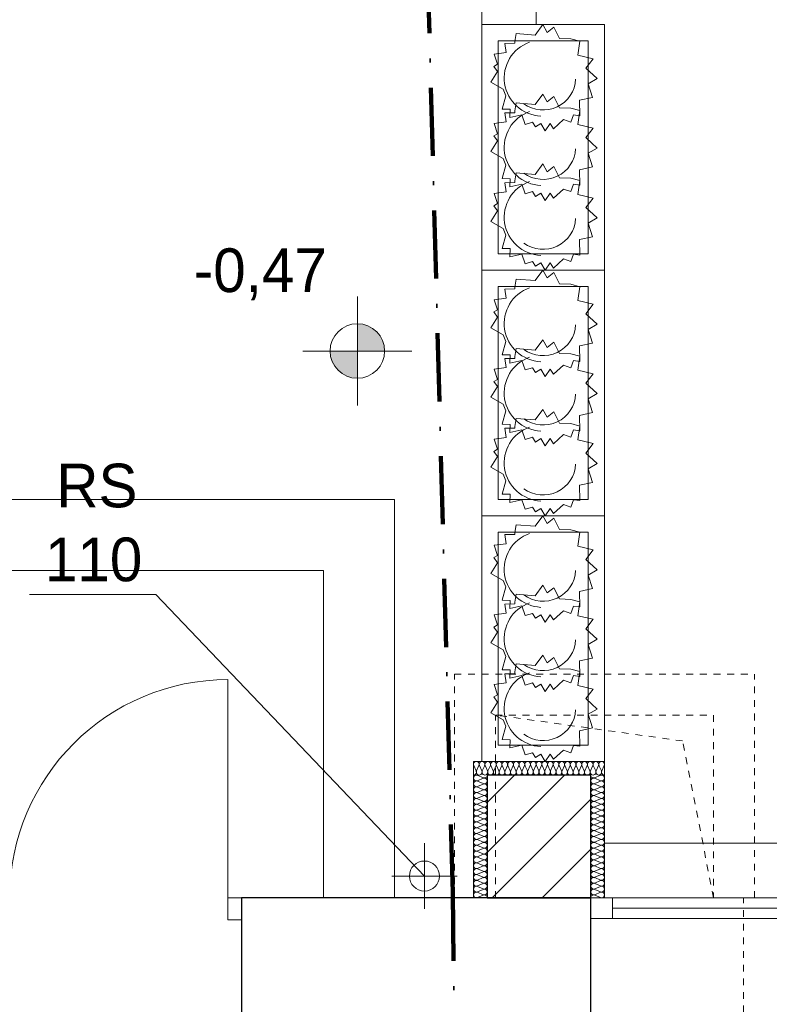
# Model space of a CAD drawing. Extents: x -220312 to -8310, y -91840 to 81907.
# Tile 93 of 128: x -130905 to -128158, y 2255 to 5863. Entities that reach past the tile are written whole.
import ezdxf

# ---------------------------------------------------------------- set-up
doc = ezdxf.new("R2010")
doc.units = 0
doc.header["$MEASUREMENT"] = 0
doc.set_wipeout_variables(frame=1)
doc.linetypes.add('Hidden Line', pattern=[50, 25, -25])
doc.linetypes.add('Kreski i kropki', pattern=[450, 250, -100, 0, -100])
doc.layers.add('#kan_san-op', color=34, linetype='Continuous')
for name, color, linetype, lineweight, true_color in [('Arch ocieplenie_Nr_Pióra__24', 7, 'Continuous', 9, 0x029e21), ('Arch okna_Nr_Pióra__4', 7, 'Continuous', 9, 0x029e21), ('Arch wyposarzenie_Nr_Pióra__4', 7, 'Continuous', 9, 0x029e21)]:
    doc.layers.add(name, color=color, linetype=linetype, lineweight=lineweight, true_color=true_color)
for name, color, linetype, lineweight in [('Arch schody_Nr_Pióra__21', 7, 'Continuous', 9), ('Arch wyburzenia_Nr_Pióra__46', 5, 'Continuous', 13), ('Arch ściany nośne_Nr_Pióra__21', 7, 'Continuous', 9), ('Arch ściany nośne_Nr_Pióra__27', 7, 'Continuous', 30), ('INWENT KONST. DREWNIANA_Nr_Pióra__20', 1, 'Continuous', 100), ('INWENT RURY SPUSTOWE_Nr_Pióra__21', 7, 'Continuous', 9), ('INWENT RZĘDNE_Nr_Pióra__21', 7, 'Continuous', 9), ('INWENT. DRZWI_Nr_Pióra__5', 7, 'Continuous', 13), ('INWENT.ŚCIANY_Nr_Pióra__1', 7, 'Continuous', 25), ('INWENT.ŚCIANY_Nr_Pióra__101', 8, 'Continuous', 13), ('INWENT.ŚCIANY_Nr_Pióra__5', 7, 'Continuous', 13), ('PODKŁAD', 252, 'Continuous', 35)]:
    doc.layers.add(name, color=color, linetype=linetype, lineweight=lineweight)
doc.styles.add('GENERATED_STYLE_2', font='txt')
doc.styles.add('GENERATED_STYLE_6', font='txt')

# ---------------------------------------------------------------- blocks, each defined once
blk = doc.blocks.new('parter')
at = {"layer": 'Arch ściany nośne_Nr_Pióra__21', "linetype": 'Continuous'}
h = blk.add_hatch(dxfattribs=at)
h.set_pattern_fill('Common_Brick', color=252, style=0, pattern_type=2)
h.set_pattern_definition([(45, (0, 0), (-91.92388, 91.92388), [])])
h.paths.add_polyline_path([(-190482.4, 2644.9), (-190482.4, 3094.9), (-190862.4, 3094.9), (-190862.4, 2644.9)], flags=0)
at = {"layer": 'INWENT RZĘDNE_Nr_Pióra__21', "linetype": 'Continuous'}
for points in [[(-191338.1, 4648.8), (-191238.1, 4648.8), (-191245.7, 4687.1), (-191267.4, 4719.5), (-191299.9, 4741.2), (-191338.1, 4748.8)], [(-191338.1, 4648.8), (-191438.1, 4648.8), (-191430.5, 4610.6), (-191408.8, 4578.1), (-191376.4, 4556.4), (-191338.1, 4548.8)]]:
    blk.add_hatch(color=252, dxfattribs=at).paths.add_polyline_path(points, flags=0)
at = {"layer": 'Arch ocieplenie_Nr_Pióra__24', "color": 252, "linetype": 'Continuous'}
for p, q in [((-190911.5, 3130), (-190902.8, 3109.8)), ((-190901.1, 3109.8), (-190892.4, 3130)), ((-190890.6, 3130), (-190882, 3109.8)), ((-190880.2, 3109.8), (-190871.5, 3130)), ((-190869.8, 3130), (-190861.1, 3109.8)), ((-190859.3, 3109.8), (-190850.6, 3130)), ((-190848.9, 3130), (-190840.2, 3109.8)), ((-190838.5, 3109.8), (-190829.8, 3130)), ((-190828, 3130), (-190819.3, 3109.8)), ((-190817.6, 3109.8), (-190808.9, 3130)), ((-190807.2, 3130), (-190798.5, 3109.8)), ((-190796.7, 3109.8), (-190788, 3130)), ((-190786.3, 3130), (-190777.6, 3109.8)), ((-190775.9, 3109.8), (-190767.2, 3130)), ((-190765.4, 3130), (-190756.7, 3109.8)), ((-190755, 3109.8), (-190746.3, 3130)), ((-190744.5, 3130), (-190735.9, 3109.8)), ((-190734.1, 3109.8), (-190725.4, 3130)), ((-190723.7, 3130), (-190715, 3109.8)), ((-190713.2, 3109.8), (-190704.6, 3130)), ((-190702.8, 3130), (-190694.1, 3109.8)), ((-190692.4, 3109.8), (-190683.7, 3130)), ((-190681.9, 3130), (-190673.3, 3109.8)), ((-190671.5, 3109.8), (-190662.8, 3130)), ((-190661.1, 3130), (-190652.4, 3109.8)), ((-190650.6, 3109.8), (-190642, 3130)), ((-190640.2, 3130), (-190631.5, 3109.8)), ((-190629.8, 3109.8), (-190621.1, 3130)), ((-190619.3, 3130), (-190610.6, 3109.8)), ((-190608.9, 3109.8), (-190600.2, 3130)), ((-190598.5, 3130), (-190589.8, 3109.8)), ((-190588, 3109.8), (-190579.3, 3130)), ((-190577.6, 3130), (-190568.9, 3109.8)), ((-190567.2, 3109.8), (-190558.5, 3130)), ((-190556.7, 3130), (-190548, 3109.8)), ((-190546.3, 3109.8), (-190537.6, 3130)), ((-190535.9, 3130), (-190527.2, 3109.8)), ((-190525.4, 3109.8), (-190516.7, 3130)), ((-190515, 3130), (-190506.3, 3109.8)), ((-190504.5, 3109.8), (-190495.9, 3130)), ((-190494.1, 3130), (-190485.4, 3109.8)), ((-190483.7, 3109.8), (-190475, 3130)), ((-190473.2, 3130), (-190464.6, 3109.8)), ((-190462.8, 3109.8), (-190454.1, 3130)), ((-190452.4, 3130), (-190443.7, 3109.8)), ((-190441.9, 3109.8), (-190433.3, 3130)), ((-190877.3, 3085), (-190897.5, 3094)), ((-190897.5, 3074.3), (-190877.3, 3083.2)), ((-190877.3, 3063.6), (-190897.5, 3072.5)), ((-190467.5, 3085), (-190447.3, 3094)), ((-190447.3, 3074.3), (-190467.5, 3083.2)), ((-190467.5, 3063.6), (-190447.3, 3072.5)), ((-190897.5, 3052.9), (-190877.3, 3061.8)), ((-190877.3, 3042.2), (-190897.5, 3051.1)), ((-190897.5, 3031.5), (-190877.3, 3040.4)), ((-190447.3, 3052.9), (-190467.5, 3061.8)), ((-190467.5, 3042.2), (-190447.3, 3051.1)), ((-190447.3, 3031.5), (-190467.5, 3040.4)), ((-190877.3, 3020.8), (-190897.5, 3029.7)), ((-190897.5, 3010), (-190877.3, 3019)), ((-190877.3, 2999.3), (-190897.5, 3008.2)), ((-190897.5, 2988.6), (-190877.3, 2997.5)), ((-190467.5, 3020.8), (-190447.3, 3029.7)), ((-190447.3, 3010), (-190467.5, 3019)), ((-190467.5, 2999.3), (-190447.3, 3008.2)), ((-190447.3, 2988.6), (-190467.5, 2997.5)), ((-190877.3, 2977.9), (-190897.5, 2986.8)), ((-190897.5, 2967.2), (-190877.3, 2976.1)), ((-190877.3, 2956.5), (-190897.5, 2965.4)), ((-190467.5, 2977.9), (-190447.3, 2986.8)), ((-190447.3, 2967.2), (-190467.5, 2976.1)), ((-190467.5, 2956.5), (-190447.3, 2965.4)), ((-190897.5, 2945.8), (-190877.3, 2954.7)), ((-190877.3, 2935), (-190897.5, 2944)), ((-190897.5, 2924.3), (-190877.3, 2933.2)), ((-190447.3, 2945.8), (-190467.5, 2954.7)), ((-190467.5, 2935), (-190447.3, 2944)), ((-190447.3, 2924.3), (-190467.5, 2933.2)), ((-190877.3, 2913.6), (-190897.5, 2922.5)), ((-190897.5, 2902.9), (-190877.3, 2911.8)), ((-190877.3, 2892.2), (-190897.5, 2901.1)), ((-190897.5, 2881.5), (-190877.3, 2890.4)), ((-190467.5, 2913.6), (-190447.3, 2922.5)), ((-190447.3, 2902.9), (-190467.5, 2911.8)), ((-190467.5, 2892.2), (-190447.3, 2901.1)), ((-190447.3, 2881.5), (-190467.5, 2890.4)), ((-190877.3, 2870.8), (-190897.5, 2879.7)), ((-190897.5, 2860), (-190877.3, 2869)), ((-190877.3, 2849.3), (-190897.5, 2858.2)), ((-190467.5, 2870.8), (-190447.3, 2879.7)), ((-190447.3, 2860), (-190467.5, 2869)), ((-190467.5, 2849.3), (-190447.3, 2858.2)), ((-190897.5, 2838.6), (-190877.3, 2847.5)), ((-190877.3, 2827.9), (-190897.5, 2836.8)), ((-190897.5, 2817.2), (-190877.3, 2826.1)), ((-190877.3, 2806.5), (-190897.5, 2815.4)), ((-190447.3, 2838.6), (-190467.5, 2847.5)), ((-190467.5, 2827.9), (-190447.3, 2836.8)), ((-190447.3, 2817.2), (-190467.5, 2826.1)), ((-190467.5, 2806.5), (-190447.3, 2815.4)), ((-190897.5, 2795.8), (-190877.3, 2804.7)), ((-190877.3, 2785), (-190897.5, 2794)), ((-190897.5, 2774.3), (-190877.3, 2783.2)), ((-190447.3, 2795.8), (-190467.5, 2804.7)), ((-190467.5, 2785), (-190447.3, 2794)), ((-190447.3, 2774.3), (-190467.5, 2783.2)), ((-190877.3, 2763.6), (-190897.5, 2772.5)), ((-190897.5, 2752.9), (-190877.3, 2761.8)), ((-190877.3, 2742.2), (-190897.5, 2751.1)), ((-190467.5, 2763.6), (-190447.3, 2772.5)), ((-190447.3, 2752.9), (-190467.5, 2761.8)), ((-190467.5, 2742.2), (-190447.3, 2751.1)), ((-190897.5, 2731.5), (-190877.3, 2740.4)), ((-190877.3, 2720.8), (-190897.5, 2729.7)), ((-190897.5, 2710), (-190877.3, 2719)), ((-190877.3, 2699.3), (-190897.5, 2708.2)), ((-190447.3, 2731.5), (-190467.5, 2740.4)), ((-190467.5, 2720.8), (-190447.3, 2729.7)), ((-190447.3, 2710), (-190467.5, 2719)), ((-190467.5, 2699.3), (-190447.3, 2708.2)), ((-190897.5, 2688.6), (-190877.3, 2697.5)), ((-190877.3, 2677.9), (-190897.5, 2686.8)), ((-190897.5, 2667.2), (-190877.3, 2676.1)), ((-190447.3, 2688.6), (-190467.5, 2697.5)), ((-190467.5, 2677.9), (-190447.3, 2686.8)), ((-190447.3, 2667.2), (-190467.5, 2676.1)), ((-190877.3, 2656.5), (-190897.5, 2665.4)), ((-190897.5, 2645.8), (-190877.3, 2654.7)), ((-190467.5, 2656.5), (-190447.3, 2665.4)), ((-190447.3, 2645.8), (-190467.5, 2654.7))]:
    blk.add_line(p, q, dxfattribs=at)
for centre, major_axis, ratio, start_param, end_param in [((-190901.9, 3134.2), (0, 10.6), 0.981276, 4.299595, 8.266775), ((-190881.1, 3134.2), (0, 10.6), 0.981276, 4.299595, 8.266775), ((-190860.2, 3134.2), (0, 10.6), 0.981276, 4.299595, 8.266775), ((-190839.3, 3134.2), (0, 10.6), 0.981276, 4.299595, 8.266775), ((-190818.5, 3134.2), (0, 10.6), 0.981276, 4.299595, 8.266775), ((-190797.6, 3134.2), (0, 10.6), 0.981276, 4.299595, 8.266775), ((-190776.7, 3134.2), (0, 10.6), 0.981276, 4.299595, 8.266775), ((-190755.9, 3134.2), (0, 10.6), 0.981276, 4.299595, 8.266775), ((-190735, 3134.2), (0, 10.6), 0.981276, 4.299595, 8.266775), ((-190714.1, 3134.2), (0, 10.6), 0.981276, 4.299595, 8.266775), ((-190693.3, 3134.2), (0, 10.6), 0.981276, 4.299595, 8.266775), ((-190672.4, 3134.2), (0, 10.6), 0.981276, 4.299595, 8.266775), ((-190651.5, 3134.2), (0, 10.6), 0.981276, 4.299595, 8.266775), ((-190630.6, 3134.2), (0, 10.6), 0.981276, 4.299595, 8.266775), ((-190609.8, 3134.2), (0, 10.6), 0.981276, 4.299595, 8.266775), ((-190588.9, 3134.2), (0, 10.6), 0.981276, 4.299595, 8.266775), ((-190568, 3134.2), (0, 10.6), 0.981276, 4.299595, 8.266775), ((-190547.2, 3134.2), (0, 10.6), 0.981276, 4.299595, 8.266775), ((-190526.3, 3134.2), (0, 10.6), 0.981276, 4.299595, 8.266775), ((-190505.4, 3134.2), (0, 10.6), 0.981276, 4.299595, 8.266775), ((-190484.6, 3134.2), (0, 10.6), 0.981276, 4.299595, 8.266775), ((-190463.7, 3134.2), (0, 10.6), 0.981276, 4.299595, 8.266775), ((-190442.8, 3134.2), (0, 10.6), 0.981276, 4.299595, 8.266775), ((-190912.4, 3105.5), (0, 10.6), 0.981276, 3.141593, 5.125182), ((-190891.5, 3105.5), (0, 10.6), 0.981276, 1.158004, 5.125183), ((-190870.6, 3105.5), (0, 10.6), 0.981276, 1.158004, 5.125183), ((-190849.8, 3105.5), (0, 10.6), 0.981276, 1.158004, 5.125183), ((-190828.9, 3105.5), (0, 10.6), 0.981276, 1.158004, 5.125183), ((-190808, 3105.5), (0, 10.6), 0.981276, 1.158004, 5.125183), ((-190787.2, 3105.5), (0, 10.6), 0.981276, 1.158004, 5.125183), ((-190766.3, 3105.5), (0, 10.6), 0.981276, 1.158004, 5.125183), ((-190745.4, 3105.5), (0, 10.6), 0.981276, 1.158004, 5.125183), ((-190724.6, 3105.5), (0, 10.6), 0.981276, 1.158004, 5.125183), ((-190703.7, 3105.5), (0, 10.6), 0.981276, 1.158004, 5.125183), ((-190682.8, 3105.5), (0, 10.6), 0.981276, 1.158004, 5.125183), ((-190661.9, 3105.5), (0, 10.6), 0.981276, 1.158004, 5.125183), ((-190641.1, 3105.5), (0, 10.6), 0.981276, 1.158004, 5.125183), ((-190620.2, 3105.5), (0, 10.6), 0.981276, 1.158004, 5.125183), ((-190599.3, 3105.5), (0, 10.6), 0.981276, 1.158004, 5.125183), ((-190578.5, 3105.5), (0, 10.6), 0.981276, 1.158004, 5.125183), ((-190557.6, 3105.5), (0, 10.6), 0.981276, 1.158004, 5.125183), ((-190536.7, 3105.5), (0, 10.6), 0.981276, 1.158004, 5.125183), ((-190515.9, 3105.5), (0, 10.6), 0.981276, 1.158004, 5.125183), ((-190495, 3105.5), (0, 10.6), 0.981276, 1.158004, 5.125183), ((-190474.1, 3105.5), (0, 10.6), 0.981276, 1.158004, 5.125183), ((-190453.3, 3105.5), (0, 10.6), 0.981276, 1.158004, 5.125183), ((-190432.4, 3105.5), (0, 10.6), 0.981276, 1.158004, 3.141593), ((-190901.7, 3084.1), (0, 10.7), 0.992498, 5.870392, 9.837571), ((-190901.7, 3062.7), (0, 10.7), 0.992498, 5.870392, 9.837571), ((-190873, 3094.9), (0, 10.7), 0.992498, 2.7288, 4.712389), ((-190873, 3073.4), (0, 10.7), 0.992498, 2.7288, 6.695979), ((-190471.7, 3073.4), (0, 10.7), 0.992498, 5.870392, 9.837571), ((-190471.7, 3094.9), (0, 10.7), 0.992498, 1.570796, 3.554385), ((-190443, 3084.1), (0, 10.7), 0.992498, 2.728799, 6.695979), ((-190443, 3062.7), (0, 10.7), 0.992498, 2.728799, 6.695979), ((-190901.7, 3041.3), (0, 10.7), 0.992498, 5.870392, 9.837571), ((-190901.7, 3019.9), (0, 10.7), 0.992498, 5.870392, 9.837571), ((-190873, 3052), (0, 10.7), 0.992498, 2.7288, 6.695979), ((-190873, 3030.6), (0, 10.7), 0.992498, 2.7288, 6.695979), ((-190471.7, 3052), (0, 10.7), 0.992498, 5.870392, 9.837571), ((-190471.7, 3030.6), (0, 10.7), 0.992498, 5.870392, 9.837571), ((-190443, 3041.3), (0, 10.7), 0.992498, 2.728799, 6.695979), ((-190443, 3019.9), (0, 10.7), 0.992498, 2.728799, 6.695979), ((-190901.7, 2998.4), (0, 10.7), 0.992498, 5.870392, 9.837571), ((-190873, 3009.1), (0, 10.7), 0.992498, 2.7288, 6.695979), ((-190873, 2987.7), (0, 10.7), 0.992498, 2.7288, 6.695979), ((-190471.7, 3009.1), (0, 10.7), 0.992498, 5.870392, 9.837571), ((-190471.7, 2987.7), (0, 10.7), 0.992498, 5.870392, 9.837571), ((-190443, 2998.4), (0, 10.7), 0.992498, 2.728799, 6.695979), ((-190901.7, 2977), (0, 10.7), 0.992498, 5.870392, 9.837571), ((-190901.7, 2955.6), (0, 10.7), 0.992498, 5.870392, 9.837571), ((-190873, 2966.3), (0, 10.7), 0.992498, 2.7288, 6.695979), ((-190471.7, 2966.3), (0, 10.7), 0.992498, 5.870392, 9.837571), ((-190443, 2977), (0, 10.7), 0.992498, 2.728799, 6.695979), ((-190443, 2955.6), (0, 10.7), 0.992498, 2.728799, 6.695979), ((-190901.7, 2934.1), (0, 10.7), 0.992498, 5.870392, 9.837571), ((-190901.7, 2912.7), (0, 10.7), 0.992498, 5.870392, 9.837571), ((-190873, 2944.9), (0, 10.7), 0.992498, 2.7288, 6.695979), ((-190873, 2923.4), (0, 10.7), 0.992498, 2.7288, 6.695979), ((-190471.7, 2944.9), (0, 10.7), 0.992498, 5.870392, 9.837571), ((-190471.7, 2923.4), (0, 10.7), 0.992498, 5.870392, 9.837571), ((-190443, 2934.1), (0, 10.7), 0.992498, 2.728799, 6.695979), ((-190443, 2912.7), (0, 10.7), 0.992498, 2.728799, 6.695979), ((-190901.7, 2891.3), (0, 10.7), 0.992498, 5.870392, 9.837571), ((-190873, 2902), (0, 10.7), 0.992498, 2.7288, 6.695979), ((-190873, 2880.6), (0, 10.7), 0.992498, 2.7288, 6.695979), ((-190471.7, 2902), (0, 10.7), 0.992498, 5.870392, 9.837571), ((-190471.7, 2880.6), (0, 10.7), 0.992498, 5.870392, 9.837571), ((-190443, 2891.3), (0, 10.7), 0.992498, 2.728799, 6.695979), ((-190901.7, 2869.9), (0, 10.7), 0.992498, 5.870392, 9.837571), ((-190901.7, 2848.4), (0, 10.7), 0.992498, 5.870392, 9.837571), ((-190873, 2859.1), (0, 10.7), 0.992498, 2.7288, 6.695979), ((-190471.7, 2859.1), (0, 10.7), 0.992498, 5.870392, 9.837571), ((-190443, 2869.9), (0, 10.7), 0.992498, 2.728799, 6.695979), ((-190443, 2848.4), (0, 10.7), 0.992498, 2.728799, 6.695979), ((-190901.7, 2827), (0, 10.7), 0.992498, 5.870392, 9.837571), ((-190901.7, 2805.6), (0, 10.7), 0.992498, 5.870392, 9.837571), ((-190873, 2837.7), (0, 10.7), 0.992498, 2.7288, 6.695979), ((-190873, 2816.3), (0, 10.7), 0.992498, 2.7288, 6.695979), ((-190471.7, 2837.7), (0, 10.7), 0.992498, 5.870392, 9.837571), ((-190471.7, 2816.3), (0, 10.7), 0.992498, 5.870392, 9.837571), ((-190443, 2827), (0, 10.7), 0.992498, 2.728799, 6.695979), ((-190443, 2805.6), (0, 10.7), 0.992498, 2.728799, 6.695979), ((-190901.7, 2784.1), (0, 10.7), 0.992498, 5.870392, 9.837571), ((-190873, 2794.9), (0, 10.7), 0.992498, 2.7288, 6.695979), ((-190873, 2773.4), (0, 10.7), 0.992498, 2.7288, 6.695979), ((-190471.7, 2794.9), (0, 10.7), 0.992498, 5.870392, 9.837571), ((-190471.7, 2773.4), (0, 10.7), 0.992498, 5.870392, 9.837571), ((-190443, 2784.1), (0, 10.7), 0.992498, 2.728799, 6.695979), ((-190901.7, 2762.7), (0, 10.7), 0.992498, 5.870392, 9.837571), ((-190901.7, 2741.3), (0, 10.7), 0.992498, 5.870392, 9.837571), ((-190873, 2752), (0, 10.7), 0.992498, 2.7288, 6.695979), ((-190873, 2730.6), (0, 10.7), 0.992498, 2.7288, 6.695979), ((-190471.7, 2752), (0, 10.7), 0.992498, 5.870392, 9.837571), ((-190471.7, 2730.6), (0, 10.7), 0.992498, 5.870392, 9.837571), ((-190443, 2762.7), (0, 10.7), 0.992498, 2.728799, 6.695979), ((-190443, 2741.3), (0, 10.7), 0.992498, 2.728799, 6.695979), ((-190901.7, 2719.9), (0, 10.7), 0.992498, 5.870392, 9.837571), ((-190901.7, 2698.4), (0, 10.7), 0.992498, 5.870392, 9.837571), ((-190873, 2709.1), (0, 10.7), 0.992498, 2.7288, 6.695979), ((-190471.7, 2709.1), (0, 10.7), 0.992498, 5.870392, 9.837571), ((-190443, 2719.9), (0, 10.7), 0.992498, 2.728799, 6.695979), ((-190443, 2698.4), (0, 10.7), 0.992498, 2.728799, 6.695979), ((-190901.7, 2677), (0, 10.7), 0.992498, 5.870392, 9.837571), ((-190873, 2687.7), (0, 10.7), 0.992498, 2.7288, 6.695979), ((-190873, 2666.3), (0, 10.7), 0.992498, 2.7288, 6.695979), ((-190471.7, 2687.7), (0, 10.7), 0.992498, 5.870392, 9.837571), ((-190471.7, 2666.3), (0, 10.7), 0.992498, 5.870392, 9.837571), ((-190443, 2677), (0, 10.7), 0.992498, 2.728799, 6.695979), ((-190901.7, 2655.6), (0, 10.7), 0.992498, 5.870392, 9.837571), ((-190873, 2644.9), (0, 10.7), 0.992498, 4.712389, 6.695979), ((-190471.7, 2644.9), (0, 10.7), 0.992498, 5.870392, 7.853982), ((-190443, 2655.6), (0, 10.7), 0.992498, 2.728799, 6.695979)]:
    blk.add_ellipse(centre, major_axis=major_axis, ratio=ratio, start_param=start_param, end_param=end_param, dxfattribs=at)
at = {"layer": 'Arch okna_Nr_Pióra__4', "color": 252, "linetype": 'Continuous'}
for p, q in [((-190432.4, 2844.9), (-188222.4, 2844.9)), ((-190482.4, 2644.9), (-188172.4, 2644.9)), ((-190402.4, 2569.9), (-190402.4, 2644.9)), ((-190402.4, 2607.4), (-188252.4, 2607.4)), ((-190482.4, 2569.9), (-188172.4, 2569.9))]:
    blk.add_line(p, q, dxfattribs=at)
at = {"layer": 'Arch schody_Nr_Pióra__21', "color": 252, "linetype": 'Continuous'}
for p, q in [((-190882.4, 10594.9), (-190882.4, 5844.9)), ((-190682.4, 10594.9), (-190682.4, 5844.9)), ((-190432.4, 5844.9), (-190882.4, 5844.9)), ((-190882.4, 5844.9), (-190882.4, 4944.9)), ((-190432.4, 4944.9), (-190432.4, 5844.9)), ((-190822.4, 5784.9), (-190822.4, 5004.9)), ((-190492.4, 5784.9), (-190822.4, 5784.9)), ((-190492.4, 5004.9), (-190492.4, 5784.9)), ((-190822.4, 5004.9), (-190492.4, 5004.9)), ((-190432.4, 4944.9), (-190882.4, 4944.9)), ((-190432.4, 4944.9), (-190882.4, 4944.9)), ((-190882.4, 4944.9), (-190882.4, 4044.9)), ((-190432.4, 4044.9), (-190432.4, 4944.9)), ((-190822.4, 4884.9), (-190822.4, 4104.9)), ((-190492.4, 4884.9), (-190822.4, 4884.9)), ((-190492.4, 4104.9), (-190492.4, 4884.9)), ((-190822.4, 4104.9), (-190492.4, 4104.9)), ((-190432.4, 4044.9), (-190882.4, 4044.9)), ((-190432.4, 4044.9), (-190882.4, 4044.9)), ((-190882.4, 4044.9), (-190882.4, 3144.9)), ((-190432.4, 3144.9), (-190432.4, 4044.9)), ((-190822.4, 3984.9), (-190822.4, 3204.9)), ((-190492.4, 3984.9), (-190822.4, 3984.9)), ((-190492.4, 3204.9), (-190492.4, 3984.9)), ((-190822.4, 3204.9), (-190492.4, 3204.9)), ((-190432.4, 3144.9), (-190882.4, 3144.9))]:
    blk.add_line(p, q, dxfattribs=at)
at = {"layer": 'Arch wyburzenia_Nr_Pióra__46', "color": 252, "linetype": 'Continuous'}
for p, q in [((-190912.4, 3144.9), (-190912.4, 2644.9)), ((-190432.4, 3144.9), (-190912.4, 3144.9)), ((-190432.4, 2644.9), (-190432.4, 3144.9))]:
    blk.add_line(p, q, dxfattribs=at)
at = {"layer": 'Arch wyposarzenie_Nr_Pióra__4', "color": 252, "linetype": 'Continuous'}
for p, q in [((-190760.5, 5783.3), (-190756.5, 5812.4)), ((-190756.5, 5812.4), (-190686.3, 5806.7)), ((-190686.3, 5806.7), (-190658.5, 5844.9)), ((-190658.5, 5844.9), (-190641.8, 5816.5)), ((-190641.8, 5816.5), (-190618.2, 5836)), ((-190618.2, 5836), (-190596.7, 5794.6)), ((-190797.2, 5776), (-190760.9, 5776.4)), ((-190792.2, 5742.8), (-190797.2, 5776)), ((-190760.9, 5776.4), (-190760.5, 5783.3)), ((-190596.7, 5794.6), (-190555.4, 5793.3)), ((-190555.4, 5793.3), (-190523.2, 5784.5)), ((-190523.2, 5784.5), (-190530.4, 5733.4)), ((-190836.8, 5736.8), (-190792.2, 5742.8)), ((-190824.9, 5699.4), (-190836.8, 5736.8)), ((-190530.4, 5733.4), (-190473.2, 5720)), ((-190473.2, 5720), (-190500.8, 5685.4)), ((-190848.3, 5633.8), (-190824.6, 5673)), ((-190837.3, 5691.8), (-190824.9, 5699.4)), ((-190824.6, 5673), (-190837.3, 5691.8)), ((-190500.8, 5685.4), (-190459, 5647.2)), ((-190803.6, 5608.4), (-190848.3, 5633.8)), ((-190459, 5647.2), (-190492.4, 5628)), ((-190794.2, 5584.1), (-190803.6, 5608.4)), ((-190492.4, 5628), (-190476.3, 5578.1)), ((-190807.3, 5535.3), (-190794.2, 5584.1)), ((-190760.5, 5528.8), (-190756.5, 5557.9)), ((-190756.5, 5557.9), (-190686.3, 5552.2)), ((-190686.3, 5552.2), (-190658.5, 5590.4)), ((-190658.5, 5590.4), (-190641.8, 5562.1)), ((-190641.8, 5562.1), (-190618.2, 5581.5)), ((-190618.2, 5581.5), (-190596.7, 5540.1)), ((-190476.3, 5578.1), (-190523.9, 5567.6)), ((-190523.9, 5567.6), (-190522.6, 5511)), ((-190778.6, 5534.6), (-190807.3, 5535.3)), ((-190797.2, 5521.6), (-190760.9, 5521.9)), ((-190792.2, 5488.4), (-190797.2, 5521.6)), ((-190779.2, 5504.8), (-190778.6, 5534.6)), ((-190760.9, 5521.9), (-190760.5, 5528.8)), ((-190596.7, 5540.1), (-190555.4, 5538.8)), ((-190555.4, 5538.8), (-190523.2, 5530)), ((-190523.2, 5530), (-190530.4, 5479)), ((-190836.8, 5482.4), (-190792.2, 5488.4)), ((-190734.9, 5514.6), (-190779.2, 5504.8)), ((-190723.1, 5479.3), (-190734.9, 5514.6)), ((-190696.5, 5487.3), (-190723.1, 5479.3)), ((-190685.4, 5469.8), (-190696.5, 5487.3)), ((-190582.4, 5496.8), (-190618.6, 5463.5)), ((-190555.7, 5487.4), (-190582.4, 5496.8)), ((-190545.8, 5514.1), (-190555.7, 5487.4)), ((-190522.6, 5511), (-190545.8, 5514.1)), ((-190824.9, 5444.9), (-190836.8, 5482.4)), ((-190665.2, 5482.1), (-190685.4, 5469.8)), ((-190649.7, 5455.4), (-190665.2, 5482.1)), ((-190631.6, 5482.3), (-190649.7, 5455.4)), ((-190618.6, 5463.5), (-190631.6, 5482.3)), ((-190530.4, 5479), (-190473.2, 5465.6)), ((-190473.2, 5465.6), (-190500.8, 5430.9)), ((-190848.3, 5379.4), (-190824.6, 5418.5)), ((-190837.3, 5437.3), (-190824.9, 5444.9)), ((-190824.6, 5418.5), (-190837.3, 5437.3)), ((-190500.8, 5430.9), (-190459, 5392.7)), ((-190803.6, 5354), (-190848.3, 5379.4)), ((-190459, 5392.7), (-190492.4, 5373.6)), ((-190794.2, 5329.6), (-190803.6, 5354)), ((-190492.4, 5373.6), (-190476.3, 5323.7)), ((-190807.3, 5280.8), (-190794.2, 5329.6)), ((-190686.3, 5296.1), (-190658.5, 5334.3)), ((-190658.5, 5334.3), (-190641.8, 5306)), ((-190641.8, 5306), (-190618.2, 5325.5)), ((-190618.2, 5325.5), (-190596.7, 5284)), ((-190476.3, 5323.7), (-190523.9, 5313.1)), ((-190523.9, 5313.1), (-190522.6, 5256.6)), ((-190778.6, 5280.1), (-190807.3, 5280.8)), ((-190779.2, 5250.4), (-190778.6, 5280.1)), ((-190760.9, 5265.8), (-190760.5, 5272.7)), ((-190760.5, 5272.7), (-190756.5, 5301.9)), ((-190756.5, 5301.9), (-190686.3, 5296.1)), ((-190596.7, 5284), (-190555.4, 5282.7)), ((-190555.4, 5282.7), (-190523.2, 5274)), ((-190523.2, 5274), (-190530.4, 5222.9)), ((-190836.8, 5226.3), (-190792.2, 5232.3)), ((-190797.2, 5265.5), (-190760.9, 5265.8)), ((-190792.2, 5232.3), (-190797.2, 5265.5)), ((-190734.9, 5260.1), (-190779.2, 5250.4)), ((-190723.1, 5224.8), (-190734.9, 5260.1)), ((-190696.5, 5232.8), (-190723.1, 5224.8)), ((-190685.4, 5215.3), (-190696.5, 5232.8)), ((-190582.4, 5242.4), (-190618.6, 5209)), ((-190555.7, 5232.9), (-190582.4, 5242.4)), ((-190545.8, 5259.7), (-190555.7, 5232.9)), ((-190522.6, 5256.6), (-190545.8, 5259.7)), ((-190824.9, 5188.8), (-190836.8, 5226.3)), ((-190665.2, 5227.7), (-190685.4, 5215.3)), ((-190649.7, 5200.9), (-190665.2, 5227.7)), ((-190631.6, 5227.8), (-190649.7, 5200.9)), ((-190618.6, 5209), (-190631.6, 5227.8)), ((-190530.4, 5222.9), (-190473.2, 5209.5)), ((-190473.2, 5209.5), (-190500.8, 5174.9)), ((-190848.3, 5123.3), (-190824.6, 5162.4)), ((-190837.3, 5181.2), (-190824.9, 5188.8)), ((-190824.6, 5162.4), (-190837.3, 5181.2)), ((-190500.8, 5174.9), (-190459, 5136.7)), ((-190459, 5136.7), (-190492.4, 5117.5)), ((-190803.6, 5097.9), (-190848.3, 5123.3)), ((-190794.2, 5073.6), (-190803.6, 5097.9)), ((-190492.4, 5117.5), (-190476.3, 5067.6)), ((-190807.3, 5024.7), (-190794.2, 5073.6)), ((-190476.3, 5067.6), (-190523.9, 5057)), ((-190523.9, 5057), (-190522.6, 5000.5)), ((-190778.6, 5024), (-190807.3, 5024.7)), ((-190779.2, 4994.3), (-190778.6, 5024)), ((-190734.9, 5004), (-190779.2, 4994.3)), ((-190723.1, 4968.8), (-190734.9, 5004)), ((-190582.4, 4986.3), (-190618.6, 4952.9)), ((-190555.7, 4976.8), (-190582.4, 4986.3)), ((-190545.8, 5003.6), (-190555.7, 4976.8)), ((-190522.6, 5000.5), (-190545.8, 5003.6)), ((-190696.5, 4976.7), (-190723.1, 4968.8)), ((-190685.4, 4959.2), (-190696.5, 4976.7)), ((-190686.3, 4906.7), (-190658.5, 4944.9)), ((-190665.2, 4971.6), (-190685.4, 4959.2)), ((-190649.7, 4944.9), (-190665.2, 4971.6)), ((-190658.5, 4944.9), (-190641.8, 4916.5)), ((-190631.6, 4971.7), (-190649.7, 4944.9)), ((-190618.6, 4952.9), (-190631.6, 4971.7)), ((-190760.5, 4883.3), (-190756.5, 4912.4)), ((-190756.5, 4912.4), (-190686.3, 4906.7)), ((-190641.8, 4916.5), (-190618.2, 4936)), ((-190618.2, 4936), (-190596.7, 4894.6)), ((-190797.2, 4876), (-190760.9, 4876.4)), ((-190792.2, 4842.8), (-190797.2, 4876)), ((-190760.9, 4876.4), (-190760.5, 4883.3)), ((-190596.7, 4894.6), (-190555.4, 4893.3)), ((-190555.4, 4893.3), (-190523.2, 4884.5)), ((-190523.2, 4884.5), (-190530.4, 4833.4)), ((-190836.8, 4836.8), (-190792.2, 4842.8)), ((-190824.9, 4799.4), (-190836.8, 4836.8)), ((-190837.3, 4791.8), (-190824.9, 4799.4)), ((-190530.4, 4833.4), (-190473.2, 4820)), ((-190473.2, 4820), (-190500.8, 4785.4)), ((-190848.3, 4733.8), (-190824.6, 4773)), ((-190824.6, 4773), (-190837.3, 4791.8)), ((-190500.8, 4785.4), (-190459, 4747.2)), ((-190803.6, 4708.4), (-190848.3, 4733.8)), ((-190459, 4747.2), (-190492.4, 4728)), ((-190492.4, 4728), (-190476.3, 4678.1)), ((-190794.2, 4684.1), (-190803.6, 4708.4)), ((-190807.3, 4635.3), (-190794.2, 4684.1)), ((-190760.5, 4628.8), (-190756.5, 4657.9)), ((-190756.5, 4657.9), (-190686.3, 4652.2)), ((-190686.3, 4652.2), (-190658.5, 4690.4)), ((-190658.5, 4690.4), (-190641.8, 4662.1)), ((-190641.8, 4662.1), (-190618.2, 4681.5)), ((-190618.2, 4681.5), (-190596.7, 4640.1)), ((-190476.3, 4678.1), (-190523.9, 4667.6)), ((-190523.9, 4667.6), (-190522.6, 4611)), ((-190778.6, 4634.6), (-190807.3, 4635.3)), ((-190797.2, 4621.6), (-190760.9, 4621.9)), ((-190792.2, 4588.4), (-190797.2, 4621.6)), ((-190779.2, 4604.8), (-190778.6, 4634.6)), ((-190760.9, 4621.9), (-190760.5, 4628.8)), ((-190596.7, 4640.1), (-190555.4, 4638.8)), ((-190555.4, 4638.8), (-190523.2, 4630)), ((-190523.2, 4630), (-190530.4, 4579)), ((-190836.8, 4582.4), (-190792.2, 4588.4)), ((-190824.9, 4544.9), (-190836.8, 4582.4)), ((-190734.9, 4614.6), (-190779.2, 4604.8)), ((-190723.1, 4579.3), (-190734.9, 4614.6)), ((-190696.5, 4587.3), (-190723.1, 4579.3)), ((-190685.4, 4569.8), (-190696.5, 4587.3)), ((-190631.6, 4582.3), (-190649.7, 4555.4)), ((-190618.6, 4563.5), (-190631.6, 4582.3)), ((-190582.4, 4596.8), (-190618.6, 4563.5)), ((-190555.7, 4587.4), (-190582.4, 4596.8)), ((-190545.8, 4614.1), (-190555.7, 4587.4)), ((-190522.6, 4611), (-190545.8, 4614.1)), ((-190665.2, 4582.1), (-190685.4, 4569.8)), ((-190649.7, 4555.4), (-190665.2, 4582.1)), ((-190530.4, 4579), (-190473.2, 4565.6)), ((-190473.2, 4565.6), (-190500.8, 4530.9)), ((-190848.3, 4479.4), (-190824.6, 4518.5)), ((-190837.3, 4537.3), (-190824.9, 4544.9)), ((-190824.6, 4518.5), (-190837.3, 4537.3)), ((-190500.8, 4530.9), (-190459, 4492.7)), ((-190803.6, 4454), (-190848.3, 4479.4)), ((-190459, 4492.7), (-190492.4, 4473.6)), ((-190794.2, 4429.6), (-190803.6, 4454)), ((-190492.4, 4473.6), (-190476.3, 4423.7)), ((-190807.3, 4380.8), (-190794.2, 4429.6)), ((-190760.5, 4372.7), (-190756.5, 4401.9)), ((-190756.5, 4401.9), (-190686.3, 4396.1)), ((-190686.3, 4396.1), (-190658.5, 4434.3)), ((-190658.5, 4434.3), (-190641.8, 4406)), ((-190641.8, 4406), (-190618.2, 4425.5)), ((-190618.2, 4425.5), (-190596.7, 4384)), ((-190476.3, 4423.7), (-190523.9, 4413.1)), ((-190523.9, 4413.1), (-190522.6, 4356.6)), ((-190778.6, 4380.1), (-190807.3, 4380.8)), ((-190797.2, 4365.5), (-190760.9, 4365.8)), ((-190779.2, 4350.4), (-190778.6, 4380.1)), ((-190760.9, 4365.8), (-190760.5, 4372.7)), ((-190596.7, 4384), (-190555.4, 4382.7)), ((-190555.4, 4382.7), (-190523.2, 4374)), ((-190523.2, 4374), (-190530.4, 4322.9)), ((-190836.8, 4326.3), (-190792.2, 4332.3)), ((-190792.2, 4332.3), (-190797.2, 4365.5)), ((-190734.9, 4360.1), (-190779.2, 4350.4)), ((-190723.1, 4324.8), (-190734.9, 4360.1)), ((-190696.5, 4332.8), (-190723.1, 4324.8)), ((-190685.4, 4315.3), (-190696.5, 4332.8)), ((-190582.4, 4342.4), (-190618.6, 4309)), ((-190555.7, 4332.9), (-190582.4, 4342.4)), ((-190545.8, 4359.7), (-190555.7, 4332.9)), ((-190522.6, 4356.6), (-190545.8, 4359.7)), ((-190824.9, 4288.8), (-190836.8, 4326.3)), ((-190665.2, 4327.7), (-190685.4, 4315.3)), ((-190649.7, 4300.9), (-190665.2, 4327.7)), ((-190631.6, 4327.8), (-190649.7, 4300.9)), ((-190618.6, 4309), (-190631.6, 4327.8)), ((-190530.4, 4322.9), (-190473.2, 4309.5)), ((-190473.2, 4309.5), (-190500.8, 4274.9)), ((-190848.3, 4223.3), (-190824.6, 4262.4)), ((-190837.3, 4281.2), (-190824.9, 4288.8)), ((-190824.6, 4262.4), (-190837.3, 4281.2)), ((-190500.8, 4274.9), (-190459, 4236.7)), ((-190803.6, 4197.9), (-190848.3, 4223.3)), ((-190459, 4236.7), (-190492.4, 4217.5)), ((-190794.2, 4173.6), (-190803.6, 4197.9)), ((-190492.4, 4217.5), (-190476.3, 4167.6)), ((-190807.3, 4124.7), (-190794.2, 4173.6)), ((-190476.3, 4167.6), (-190523.9, 4157)), ((-190523.9, 4157), (-190522.6, 4100.5)), ((-190778.6, 4124), (-190807.3, 4124.7)), ((-190779.2, 4094.3), (-190778.6, 4124)), ((-190734.9, 4104), (-190779.2, 4094.3)), ((-190723.1, 4068.8), (-190734.9, 4104)), ((-190582.4, 4086.3), (-190618.6, 4052.9)), ((-190555.7, 4076.8), (-190582.4, 4086.3)), ((-190545.8, 4103.6), (-190555.7, 4076.8)), ((-190522.6, 4100.5), (-190545.8, 4103.6)), ((-190696.5, 4076.7), (-190723.1, 4068.8)), ((-190685.4, 4059.2), (-190696.5, 4076.7)), ((-190686.3, 4006.7), (-190658.5, 4044.9)), ((-190665.2, 4071.6), (-190685.4, 4059.2)), ((-190649.7, 4044.9), (-190665.2, 4071.6)), ((-190658.5, 4044.9), (-190641.8, 4016.5)), ((-190631.6, 4071.7), (-190649.7, 4044.9)), ((-190618.6, 4052.9), (-190631.6, 4071.7)), ((-190760.5, 3983.3), (-190756.5, 4012.4)), ((-190756.5, 4012.4), (-190686.3, 4006.7)), ((-190641.8, 4016.5), (-190618.2, 4036)), ((-190618.2, 4036), (-190596.7, 3994.6)), ((-190797.2, 3976), (-190760.9, 3976.4)), ((-190792.2, 3942.8), (-190797.2, 3976)), ((-190760.9, 3976.4), (-190760.5, 3983.3)), ((-190596.7, 3994.6), (-190555.4, 3993.3)), ((-190555.4, 3993.3), (-190523.2, 3984.5)), ((-190523.2, 3984.5), (-190530.4, 3933.4)), ((-190836.8, 3936.8), (-190792.2, 3942.8)), ((-190824.9, 3899.4), (-190836.8, 3936.8)), ((-190530.4, 3933.4), (-190473.2, 3920)), ((-190837.3, 3891.8), (-190824.9, 3899.4)), ((-190473.2, 3920), (-190500.8, 3885.4)), ((-190848.3, 3833.8), (-190824.6, 3873)), ((-190824.6, 3873), (-190837.3, 3891.8)), ((-190500.8, 3885.4), (-190459, 3847.2)), ((-190803.6, 3808.4), (-190848.3, 3833.8)), ((-190459, 3847.2), (-190492.4, 3828)), ((-190492.4, 3828), (-190476.3, 3778.1)), ((-190794.2, 3784.1), (-190803.6, 3808.4)), ((-190686.3, 3752.2), (-190658.5, 3790.4)), ((-190658.5, 3790.4), (-190641.8, 3762.1)), ((-190807.3, 3735.3), (-190794.2, 3784.1)), ((-190760.5, 3728.8), (-190756.5, 3757.9)), ((-190756.5, 3757.9), (-190686.3, 3752.2)), ((-190641.8, 3762.1), (-190618.2, 3781.5)), ((-190618.2, 3781.5), (-190596.7, 3740.1)), ((-190476.3, 3778.1), (-190523.9, 3767.6)), ((-190523.9, 3767.6), (-190522.6, 3711)), ((-190778.6, 3734.6), (-190807.3, 3735.3)), ((-190797.2, 3721.6), (-190760.9, 3721.9)), ((-190792.2, 3688.4), (-190797.2, 3721.6)), ((-190779.2, 3704.8), (-190778.6, 3734.6)), ((-190760.9, 3721.9), (-190760.5, 3728.8)), ((-190596.7, 3740.1), (-190555.4, 3738.8)), ((-190555.4, 3738.8), (-190523.2, 3730)), ((-190523.2, 3730), (-190530.4, 3679)), ((-190836.8, 3682.4), (-190792.2, 3688.4)), ((-190824.9, 3644.9), (-190836.8, 3682.4)), ((-190734.9, 3714.6), (-190779.2, 3704.8)), ((-190723.1, 3679.3), (-190734.9, 3714.6)), ((-190696.5, 3687.3), (-190723.1, 3679.3)), ((-190685.4, 3669.8), (-190696.5, 3687.3)), ((-190665.2, 3682.1), (-190685.4, 3669.8)), ((-190649.7, 3655.4), (-190665.2, 3682.1)), ((-190631.6, 3682.3), (-190649.7, 3655.4)), ((-190618.6, 3663.5), (-190631.6, 3682.3)), ((-190582.4, 3696.8), (-190618.6, 3663.5)), ((-190555.7, 3687.4), (-190582.4, 3696.8)), ((-190545.8, 3714.1), (-190555.7, 3687.4)), ((-190522.6, 3711), (-190545.8, 3714.1)), ((-190837.3, 3637.3), (-190824.9, 3644.9)), ((-190530.4, 3679), (-190473.2, 3665.6)), ((-190473.2, 3665.6), (-190500.8, 3630.9)), ((-190848.3, 3579.4), (-190824.6, 3618.5)), ((-190824.6, 3618.5), (-190837.3, 3637.3)), ((-190500.8, 3630.9), (-190459, 3592.7)), ((-190803.6, 3554), (-190848.3, 3579.4)), ((-190459, 3592.7), (-190492.4, 3573.6)), ((-190492.4, 3573.6), (-190476.3, 3523.7)), ((-190794.2, 3529.6), (-190803.6, 3554)), ((-190807.3, 3480.8), (-190794.2, 3529.6)), ((-190760.5, 3472.7), (-190756.5, 3501.9)), ((-190756.5, 3501.9), (-190686.3, 3496.1)), ((-190686.3, 3496.1), (-190658.5, 3534.3)), ((-190658.5, 3534.3), (-190641.8, 3506)), ((-190641.8, 3506), (-190618.2, 3525.5)), ((-190618.2, 3525.5), (-190596.7, 3484)), ((-190476.3, 3523.7), (-190523.9, 3513.1)), ((-190523.9, 3513.1), (-190522.6, 3456.6)), ((-190778.6, 3480.1), (-190807.3, 3480.8)), ((-190797.2, 3465.5), (-190760.9, 3465.8)), ((-190792.2, 3432.3), (-190797.2, 3465.5)), ((-190779.2, 3450.4), (-190778.6, 3480.1)), ((-190760.9, 3465.8), (-190760.5, 3472.7)), ((-190596.7, 3484), (-190555.4, 3482.7)), ((-190555.4, 3482.7), (-190523.2, 3474)), ((-190523.2, 3474), (-190530.4, 3422.9)), ((-190836.8, 3426.3), (-190792.2, 3432.3)), ((-190734.9, 3460.1), (-190779.2, 3450.4)), ((-190723.1, 3424.8), (-190734.9, 3460.1)), ((-190696.5, 3432.8), (-190723.1, 3424.8)), ((-190685.4, 3415.3), (-190696.5, 3432.8)), ((-190631.6, 3427.8), (-190649.7, 3400.9)), ((-190618.6, 3409), (-190631.6, 3427.8)), ((-190582.4, 3442.4), (-190618.6, 3409)), ((-190555.7, 3432.9), (-190582.4, 3442.4)), ((-190545.8, 3459.7), (-190555.7, 3432.9)), ((-190522.6, 3456.6), (-190545.8, 3459.7)), ((-190824.9, 3388.8), (-190836.8, 3426.3)), ((-190665.2, 3427.7), (-190685.4, 3415.3)), ((-190649.7, 3400.9), (-190665.2, 3427.7)), ((-190530.4, 3422.9), (-190473.2, 3409.5)), ((-190473.2, 3409.5), (-190500.8, 3374.9)), ((-190848.3, 3323.3), (-190824.6, 3362.4)), ((-190837.3, 3381.2), (-190824.9, 3388.8)), ((-190824.6, 3362.4), (-190837.3, 3381.2)), ((-190500.8, 3374.9), (-190459, 3336.7)), ((-190803.6, 3297.9), (-190848.3, 3323.3)), ((-190459, 3336.7), (-190492.4, 3317.5)), ((-190794.2, 3273.6), (-190803.6, 3297.9)), ((-190492.4, 3317.5), (-190476.3, 3267.6)), ((-190807.3, 3224.7), (-190794.2, 3273.6)), ((-190476.3, 3267.6), (-190523.9, 3257)), ((-190523.9, 3257), (-190522.6, 3200.5)), ((-190778.6, 3224), (-190807.3, 3224.7)), ((-190779.2, 3194.3), (-190778.6, 3224)), ((-190734.9, 3204), (-190779.2, 3194.3)), ((-190723.1, 3168.8), (-190734.9, 3204)), ((-190696.5, 3176.7), (-190723.1, 3168.8)), ((-190685.4, 3159.2), (-190696.5, 3176.7)), ((-190582.4, 3186.3), (-190618.6, 3152.9)), ((-190555.7, 3176.8), (-190582.4, 3186.3)), ((-190545.8, 3203.6), (-190555.7, 3176.8)), ((-190522.6, 3200.5), (-190545.8, 3203.6)), ((-190665.2, 3171.6), (-190685.4, 3159.2)), ((-190649.7, 3144.9), (-190665.2, 3171.6)), ((-190631.6, 3171.7), (-190649.7, 3144.9)), ((-190618.6, 3152.9), (-190631.6, 3171.7))]:
    blk.add_line(p, q, dxfattribs=at)
for centre, major_axis, start_param, end_param in [((-190657.4, 5649.3), (142.6, 0), 1.927535, 4.652962), ((-190657.4, 5649.3), (119.4, 0), 4.078423, 6.243896), ((-190657.4, 5394.9), (142.6, 0), 1.927535, 4.652962), ((-190657.4, 5394.9), (119.4, 0), 4.078423, 6.243896), ((-190657.4, 5138.8), (142.6, 0), 1.927535, 4.652962), ((-190657.4, 5138.8), (119.4, 0), 4.078423, 6.243896), ((-190657.4, 4749.3), (142.6, 0), 1.927535, 4.652962), ((-190657.4, 4749.3), (119.4, 0), 4.078423, 6.243896), ((-190657.4, 4494.9), (142.6, 0), 1.927535, 4.652962), ((-190657.4, 4494.9), (119.4, 0), 4.078423, 6.243896), ((-190657.4, 4238.8), (142.6, 0), 1.927535, 4.652962), ((-190657.4, 4238.8), (119.4, 0), 4.078423, 6.243896), ((-190657.4, 3849.3), (142.6, 0), 1.927535, 4.652962), ((-190657.4, 3849.3), (119.4, 0), 4.078423, 6.243896), ((-190657.4, 3594.9), (142.6, 0), 1.927535, 4.652962), ((-190657.4, 3594.9), (119.4, 0), 4.078423, 6.243896), ((-190657.4, 3338.8), (142.6, 0), 1.927535, 4.652962), ((-190657.4, 3338.8), (119.4, 0), 4.078423, 6.243896)]:
    blk.add_ellipse(centre, major_axis=major_axis, ratio=0.982005, start_param=start_param, end_param=end_param, dxfattribs=at)
at = {"layer": 'Arch ściany nośne_Nr_Pióra__27', "color": 252, "linetype": 'Continuous'}
for p, q in [((-190862.4, 3094.9), (-190862.4, 2644.9)), ((-190482.4, 3094.9), (-190862.4, 3094.9)), ((-190482.4, 2644.9), (-190482.4, 3094.9)), ((-190862.4, 2644.9), (-190482.4, 2644.9))]:
    blk.add_line(p, q, dxfattribs=at)
at = {"layer": 'INWENT KONST. DREWNIANA_Nr_Pióra__20', "color": 252, "linetype": 'Kreski i kropki'}
for q in [(-191354.2, 16110.3), (-190911.7, -3657.5)]:
    blk.add_line((-190988.7, 2664.3), q, dxfattribs=at)
at = {"layer": 'INWENT RURY SPUSTOWE_Nr_Pióra__21', "color": 252, "linetype": 'Continuous'}
for p, q in [((-192539.6, 3756.2), (-192076.9, 3756.2)), ((-192076.9, 3756.2), (-191092.4, 2724.9)), ((-191092.4, 2604.9), (-191092.4, 2844.9)), ((-191212.4, 2724.9), (-190972.4, 2724.9))]:
    blk.add_line(p, q, dxfattribs=at)
blk.add_circle((-191092.4, 2724.9), 55, dxfattribs=at)
at = {"layer": 'INWENT RZĘDNE_Nr_Pióra__21', "color": 252, "linetype": 'Continuous'}
for p, q in [((-191338.1, 4448.8), (-191338.1, 4848.8)), ((-191538.1, 4648.8), (-191138.1, 4648.8))]:
    blk.add_line(p, q, dxfattribs=at)
blk.add_circle((-191338.1, 4648.8), 100, dxfattribs=at)
at = {"layer": 'INWENT. DRZWI_Nr_Pióra__5', "color": 252, "linetype": 'Continuous'}
for p, q in [((-191812.4, 2644.9), (-191812.4, 3444.9)), ((-191812.4, 2564.9), (-191812.4, 2644.9)), ((-191812.4, 2644.9), (-191762.4, 2644.9)), ((-191762.4, 2564.9), (-191812.4, 2564.9))]:
    blk.add_line(p, q, dxfattribs=at)
blk.add_arc((-191812.4, 2644.9), 800, 90, 180, dxfattribs=at)
at = {"layer": 'INWENT.ŚCIANY_Nr_Pióra__1', "color": 252, "linetype": 'Continuous'}
for p, q in [((-190482.4, 2644.9), (-191762.4, 2644.9)), ((-191762.4, 2644.9), (-191762.4, 2224.9)), ((-190482.4, 2224.9), (-190482.4, 2644.9))]:
    blk.add_line(p, q, dxfattribs=at)
at = {"layer": 'INWENT.ŚCIANY_Nr_Pióra__101', "color": 252, "linetype": 'Hidden Line'}
for p, q in [((-190982.4, 3464.9), (-189882.4, 3464.9)), ((-190982.4, 2644.9), (-190982.4, 3464.9)), ((-189882.4, 2644.9), (-189882.4, 3464.9)), ((-190832.4, 2644.9), (-190832.4, 3314.9)), ((-190832.4, 3314.9), (-190032.4, 3314.9)), ((-190145.8, 3219.8), (-190832.4, 3314.9)), ((-190032.4, 3314.9), (-190032.4, 2644.9)), ((-190032.4, 2644.9), (-190145.8, 3219.8)), ((-189922.4, 2644.9), (-190482.4, 2644.9)), ((-189922.4, 2224.9), (-189922.4, 2644.9))]:
    blk.add_line(p, q, dxfattribs=at)
at = {"layer": 'INWENT.ŚCIANY_Nr_Pióra__5', "color": 252, "linetype": 'Continuous'}
for p, q in [((-191202.4, 4104.9), (-194692.4, 4104.9)), ((-191202.4, 2644.9), (-191202.4, 4104.9)), ((-191462.4, 3844.9), (-194692.4, 3844.9)), ((-191462.4, 2644.9), (-191462.4, 3844.9))]:
    blk.add_line(p, q, dxfattribs=at)
at = {"layer": 'INWENT RURY SPUSTOWE_Nr_Pióra__21', "color": 252, "linetype": 'Continuous', "style": 'GENERATED_STYLE_6'}
for s, p in [('RS', (-192441.6, 4076)), ('110', (-192483.5, 3805.2))]:
    blk.add_text(s, height=160, dxfattribs=at).set_placement(p)
at = {"layer": 'INWENT RZĘDNE_Nr_Pióra__21', "color": 252, "insert": (-191937.8, 4835.1), "char_height": 160, "attachment_point": 7, "style": 'GENERATED_STYLE_2'}
blk.add_mtext('{-0,47}', dxfattribs=at)

msp = doc.modelspace()

# ---------------------------------------------------------------- block references
at = {"layer": 'PODKŁAD'}
msp.add_blockref('parter', (61670.5, 0), dxfattribs=at)

# ---------------------------------------------------------------- next in the draw order: wipeouts: each hides what was drawn before it
at = {"ltscale": 10}
msp.add_wipeout([(-139099.8, 11108.9), (-136614.7, 10498.9), (-136614.7, -17981.1), (-97709.8, -17981.1), (-97099.8, -18591.1), (-139099.8, -18591.1)], dxfattribs=at).dxf.layer = '#kan_san-op'

doc.saveas('drawing.dxf')
